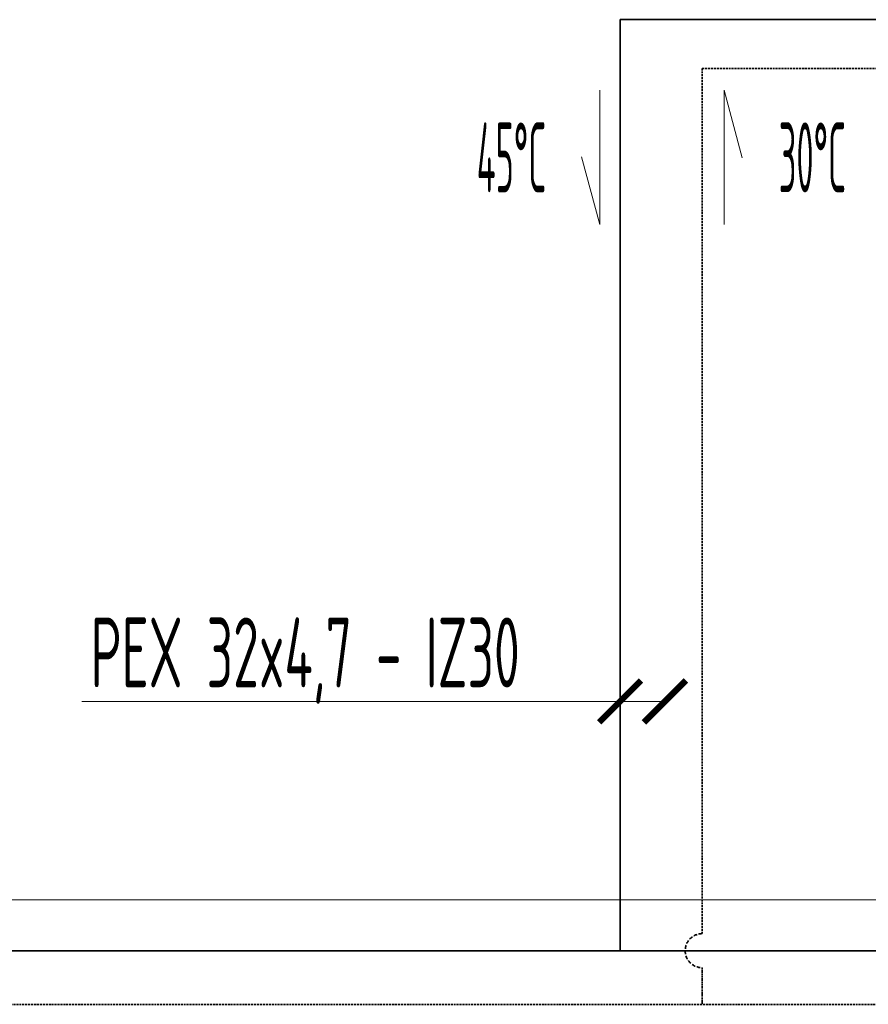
# Model space of a CAD drawing. Header units: millimetres. Extents: x 1279 to 58476, y -6899 to 74987.
# Tile 143 of 157: x 31823 to 33341, y -785 to 976. Entities that reach past the tile are written whole.
import ezdxf
from ezdxf.enums import TextEntityAlignment as Align

# ---------------------------------------------------------------- set-up
doc = ezdxf.new("R2010")
doc.units = ezdxf.units.MM
for name, pattern in [('phl_thick', [0]), ('VERDECKT', [9.525, 6.35, -3.175]), ('ČÁRKOVANÁ', [0.75, 0.5, -0.25])]:
    doc.linetypes.add(name, pattern=pattern)
for name, color, linetype, lineweight in [('UT_KOTY - DIMENZE', 7, 'Continuous', 5), ('UT_POPIS - OBECNĚ', 7, 'Continuous', 5), ('UT_POTRUBI - ZPÁTEČKA', 5, 'ČÁRKOVANÁ', 35), ('UT_SCHÉMA_PŘÍVOD', 10, 'Continuous', 35), ('UT_SCHÉMA_ZPÁTEČKA', 172, 'VERDECKT', 35), ('VZT_50 POPIS - OBECNE', 7, 'Continuous', 5)]:
    doc.layers.add(name, color=color, linetype=linetype, lineweight=lineweight)
doc.styles.add('ISO 2.5', font='isocp.shx', dxfattribs={"width": 0.8, "height": 2.5})
doc.styles.add('ISOCP 2.5', font='isocp.shx', dxfattribs={"width": 0.6, "height": 2.5})

# ---------------------------------------------------------------- blocks, each defined once
blk = doc.blocks.new('_ArchTick')
at = {"color": 0, "linetype": 'ByBlock', "const_width": 0.15}
blk.add_lwpolyline([(-0.5, -0.5), (0.5, 0.5)], dxfattribs=at)

msp = doc.modelspace()

# ---------------------------------------------------------------- linework, layer by layer
at = {"layer": 'UT_KOTY - DIMENZE'}
for points in [[(31933.5, -243.2), (32742.3, -243.2)], [(32896.8, -243.2), (32742.3, -243.2)], [(32976.8, -243.2), (32742.3, -243.2)]]:
    msp.add_lwpolyline(points, dxfattribs=at)
at = {"layer": 'UT_POPIS - OBECNĚ'}
for p, q in [((32860.3, 849.4), (32860.3, 609.4)), ((33083, 609.4), (33083, 849.4)), ((33083, 849.4), (33115.3, 728.7)), ((32860.3, 609.4), (32827.9, 730.2))]:
    msp.add_line(p, q, dxfattribs=at)
at = {"layer": 'UT_POTRUBI - ZPÁTEČKA', "ltscale": 7}
for p, q in [((33043.8, 888.5), (33043.8, -658.4)), ((33043.8, 888.5), (33450.1, 888.5)), ((30399.3, -784.8), (41391.5, -784.8))]:
    msp.add_line(p, q, dxfattribs=at)
at = {"layer": 'UT_SCHÉMA_PŘÍVOD'}
for p, q in [((32896.8, 975.7), (32896.8, -688.9)), ((32896.8, 975.7), (33576.8, 975.7)), ((30388.8, -688.9), (41491.5, -688.9))]:
    msp.add_line(p, q, dxfattribs=at)
at = {"layer": 'UT_SCHÉMA_ZPÁTEČKA', "ltscale": 0.3}
msp.add_line((33043.8, -719.4), (33043.8, -784.8), dxfattribs=at)
at = {"layer": 'UT_SCHÉMA_ZPÁTEČKA'}
msp.add_arc((33043.8, -688.9), 30.5, 90, 270, dxfattribs=at)
at = {"layer": 'VZT_50 POPIS - OBECNE', "linetype": 'phl_thick'}
msp.add_line((1278.8, -598.1), (52959, -598.1), dxfattribs=at)

# ---------------------------------------------------------------- block references
at = {"layer": 'UT_KOTY - DIMENZE', "xscale": 75, "yscale": 75, "zscale": 75}
for p in [(32896.8, -243.2), (32976.8, -243.2)]:
    msp.add_blockref('_ArchTick', p, dxfattribs=at)

# ---------------------------------------------------------------- texts
at = {"layer": 'UT_KOTY - DIMENZE', "insert": (32717.3, -93.2), "char_height": 125, "attachment_point": 3, "style": 'ISOCP 2.5'}
msp.add_mtext('PEX 32x4,7 - IZ30', dxfattribs=at)
at = {"layer": 'UT_POPIS - OBECNĚ', "style": 'ISO 2.5', "width": 0.4}
for s, p in [('45°C', (32702.4, 729.4)), ('30°C', (33240.8, 729.4))]:
    msp.add_text(s, height=125, dxfattribs=at).set_placement(p, align=Align.MIDDLE_CENTER)

doc.saveas('drawing.dxf')
